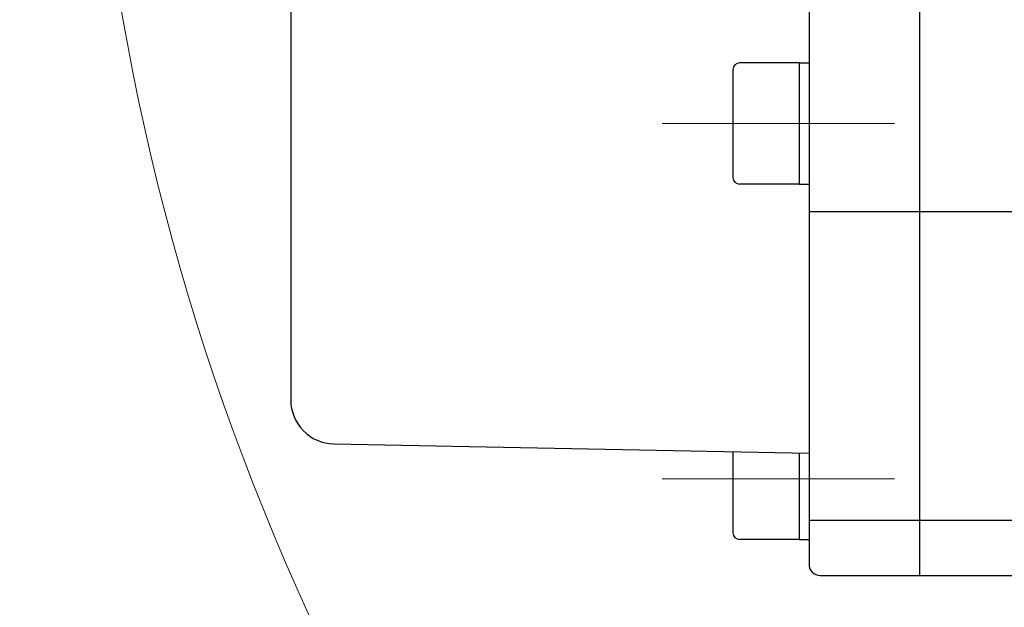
# Model space of a CAD drawing. Header units: millimetres. Extents: x 0 to 1300, y 0 to 891.
# Tile 15 of 141: x 484 to 529, y 252 to 278. Entities that reach past the tile are written whole.
import ezdxf

# ---------------------------------------------------------------- set-up
doc = ezdxf.new("R2010")
doc.units = ezdxf.units.MM
doc.header["$LTSCALE"] = 0.547069
doc.linetypes.add('CENTER', pattern=[50.8, 31.75, -6.35, 6.35, -6.35])
doc.layers.add('NoLayerName_001', color=7, linetype='Continuous')
doc.styles.get("Standard").update_dxf_attribs({"font": 'txt', "bigfont": 'extfont2'})
doc.dimstyles.get("Standard").update_dxf_attribs({"dimtxt": 2.5, "dimasz": 2.5, "dimexe": 1, "dimexo": 1, "dimtad": 1, "dimdec": 3, "dimzin": 0, "dimdsep": 46, "dimtxsty": 'Standard', "dimcen": 2.5, "dimadec": 3, "dimazin": 0, "dimtfac": 0.75, "dimtdec": 3, "dimtmove": 0, "dimatfit": 3, "dimfxl": 1, "dimarcsym": 0})

# ---------------------------------------------------------------- blocks, each defined once
blk = doc.blocks.new('_OPEN30')
at = {"color": 0, "linetype": 'ByBlock', "lineweight": -2}
for p, q in [((-1, 0.267949), (0, 0)), ((0, 0), (-1, -0.267949)), ((0, 0), (-1, 0))]:
    blk.add_line(p, q, dxfattribs=at)
blk = doc.blocks.new('*D146')
at = {"layer": 'Defpoints', "color": 0}
for p in [(522.504, 297.502), (522.604, 297.502), (598.115, 254.671), (598.115, 254.571), (542.72, 201.555)]:
    blk.add_point(p, dxfattribs=at)
at = {"layer": 'NoLayerName_001', "color": 0, "linetype": 'Continuous', "lineweight": 13}
for p, q in [((519.504, 297.502), (484.326, 297.502)), ((598.115, 251.571), (598.115, 183.713))]:
    blk.add_line(p, q, dxfattribs=at)
blk.add_arc((598.115, 297.502), 110.789, 182.32738, 267.67262, dxfattribs=at)
at = {"layer": 'NoLayerName_001', "color": 0, "lineweight": 13, "xscale": 4.5, "yscale": 4.5, "zscale": 4.5}
for p, rotation in [((487.326, 297.502), 91.16369187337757), ((598.115, 186.713), 358.8363081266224)]:
    blk.add_blockref('_OPEN30', p, dxfattribs=dict(at, rotation=rotation))
at = {"layer": 'NoLayerName_001', "color": 0, "lineweight": 13, "insert": (513.056, 239.647), "char_height": 9.6, "attachment_point": 5, "rotation": 304.2224}
blk.add_mtext('\\W0.8594;90%%d', dxfattribs=at)

msp = doc.modelspace()

# ---------------------------------------------------------------- linework, layer by layer
at = {"layer": 'NoLayerName_001', "color": 7, "linetype": 'Continuous', "lineweight": 25}
for p, q in [((496.6146, 334.0403), (496.6146, 260.9604)), ((520.1146, 300.0246), (520.1146, 253.5016)), ((525.1146, 298.9516), (525.1146, 253.0016)), ((516.6646, 275.95), (516.6646, 271.05)), ((519.6646, 276.25), (516.9646, 276.25)), ((519.6646, 276.25), (519.6646, 270.75)), ((519.6646, 276.25), (520.1146, 276.25)), ((519.6646, 270.75), (516.9646, 270.75)), ((519.6646, 270.75), (520.1146, 270.75)), ((520.1146, 269.5016), (534.1146, 269.5016)), ((498.5756, 258.9634), (520.1146, 258.5433)), ((516.6646, 258.6152), (516.6646, 254.9333)), ((519.6646, 258.5527), (519.6646, 254.6333)), ((520.1146, 255.5016), (534.1146, 255.5016)), ((519.6646, 254.6333), (516.9646, 254.6333)), ((519.6646, 254.6333), (520.1146, 254.6333)), ((520.6146, 253.0016), (534.1146, 253.0016))]:
    msp.add_line(p, q, dxfattribs=at)
at = {"layer": 'NoLayerName_001', "color": 4, "linetype": 'CENTER', "lineweight": 13}
for p, q in [((513.4581, 273.5), (523.9849, 273.5)), ((513.4581, 257.3833), (523.9849, 257.3833))]:
    msp.add_line(p, q, dxfattribs=at)
at = {"layer": 'NoLayerName_001', "color": 7, "linetype": 'Continuous', "lineweight": 25}
for centre, radius, start, end in [((516.9646, 275.95), 0.3, 90, 180), ((516.9646, 271.05), 0.3, 180, 270), ((498.6146, 260.963), 2, 180, 268.88267), ((516.9646, 254.9333), 0.3, 180, 270), ((520.6146, 253.5016), 0.5, 180, 270)]:
    msp.add_arc(centre, radius, start, end, dxfattribs=at)

# ---------------------------------------------------------------- dimensions: what is measured, and where the dimension line sits
at = {"layer": 'NoLayerName_001', "color": 3, "linetype": 'Continuous', "lineweight": 13}
dim = msp.add_angular_dim_2l(base=(542.72, 201.5555), line1=((598.1146, 254.5707), (598.1146, 254.6707)), line2=((522.5043, 297.5016), (522.6043, 297.5016)), text='\\W0.8594;<>', dimstyle='Standard', override={"dimtxt": 9.6, "dimasz": 4.5, "dimexe": 3, "dimexo": 3, "dimgap": 3, "dimblk": 'OPEN30', "dimclrd": 0, "dimclre": 0, "dimclrt": 0, "dimazin": 2, "dimtp": 0, "dimtm": 0, "dimlwd": 13, "dimlwe": 13}, dxfattribs=at)
dim.commit()
dim.dimension.update_dxf_attribs({"geometry": '*D146', "text_midpoint": (506.5074, 235.1932), "dimtype": 162})

doc.saveas('drawing.dxf')
